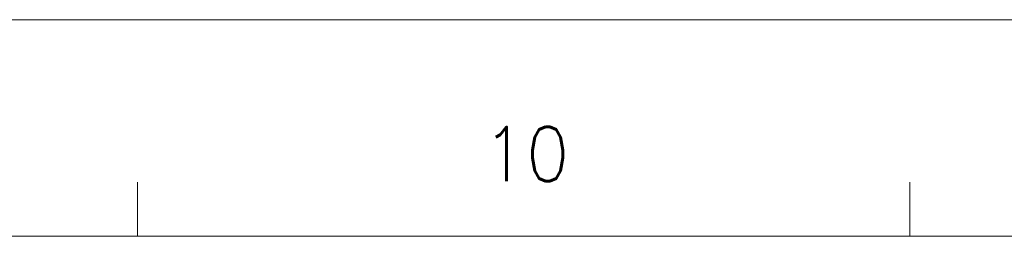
# Model space of a CAD drawing. Header units: millimetres. Extents: x 4497 to 13960, y 12291 to 16372.
# Tile 44 of 217: x 5730 to 5898, y 14295 to 14332. Entities that reach past the tile are written whole.
import ezdxf
from ezdxf.enums import TextEntityAlignment as Align

# ---------------------------------------------------------------- set-up
doc = ezdxf.new("R2010")
doc.units = ezdxf.units.MM
doc.header["$LTSCALE"] = 0.8
doc.layers.get('0').update_dxf_attribs({"linetype": 'CONTINUOUS', "lineweight": 0})
doc.styles.get("Standard").update_dxf_attribs({"font": 'romans.shx', "width": 0.8, "oblique": 5, "bigfont": 'whgtxt.shx'})

msp = doc.modelspace()

# ---------------------------------------------------------------- linework, layer by layer
for p, q in [((4519.723, 14331.924), (6707.863, 14331.924)), ((5749.977, 14295.117), (5749.977, 14304.319)), ((5881.56, 14295.117), (5881.56, 14304.319)), ((4565.731, 14295.117), (6671.057, 14295.117))]:
    msp.add_line(p, q)

# ---------------------------------------------------------------- texts
at = {"width": 0.933333}
msp.add_text('10', height=9.2016, dxfattribs=at).set_placement((5816.175, 14309.1), align=Align.MIDDLE_CENTER)

doc.saveas('drawing.dxf')
